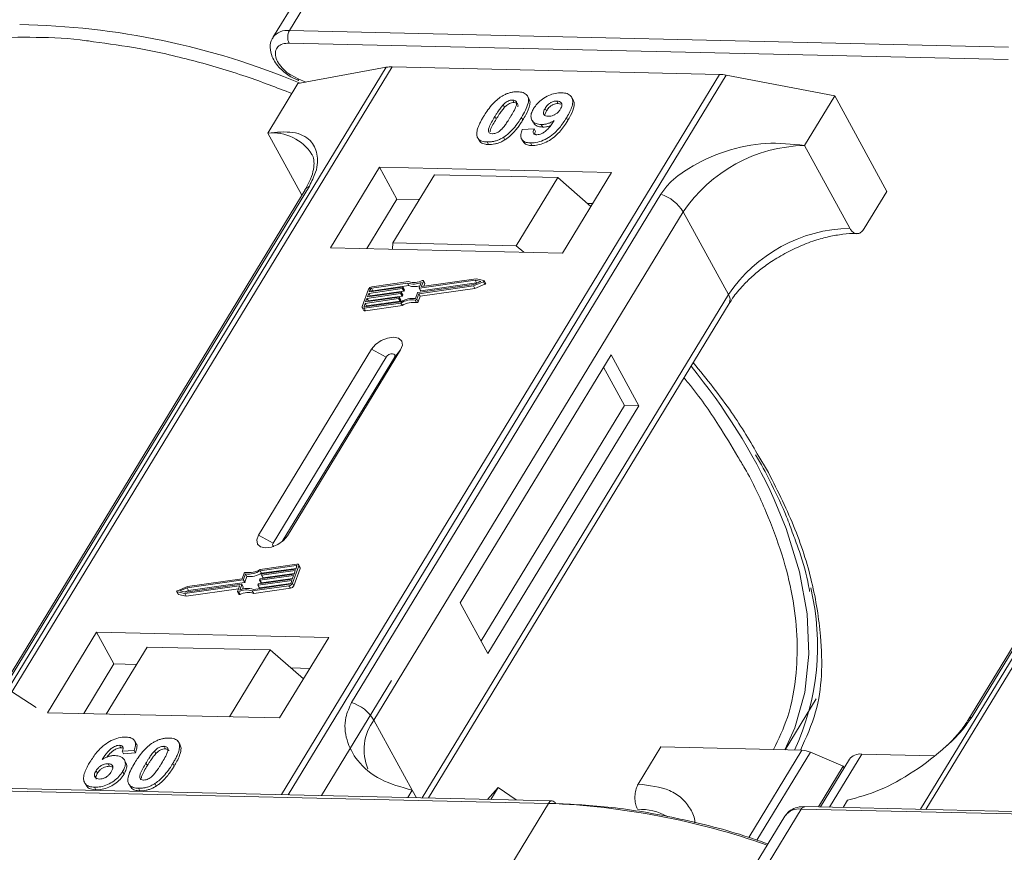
# Model space of a CAD drawing. Header units: millimetres. Extents: x -645 to 830, y -176 to 857.
# Tile 50 of 76: x 254 to 298, y 775 to 812. Entities that reach past the tile are written whole.
import ezdxf

# ---------------------------------------------------------------- set-up
doc = ezdxf.new("R2010")
doc.units = ezdxf.units.MM

msp = doc.modelspace()

# ---------------------------------------------------------------- linework, layer by layer
at = {"color": 7, "linetype": 'Continuous', "lineweight": 15}
for p, q in [((266.355, 811.146), (268.035, 813.908)), ((267.303, 813.597), (265.622, 810.835)), ((298.401, 810.411), (266.355, 811.146)), ((266.342, 810.586), (298.389, 809.851)), ((270.674, 809.51), (251.162, 777.443)), ((251.404, 777.437), (270.931, 809.529)), ((266.735, 808.785), (270.674, 809.51)), ((270.931, 809.529), (285.526, 809.194)), ((285.526, 809.194), (265.999, 777.103)), ((266.299, 777.096), (285.811, 809.162)), ((266.413, 809.087), (266.768, 808.928)), ((266.745, 809.002), (266.419, 809.17)), ((285.811, 809.162), (290.654, 808.236)), ((266.735, 808.785), (265.39, 806.575)), ((267.085, 808.849), (266.745, 809.002)), ((277.028, 808.116), (276.966, 808.229)), ((278.996, 808.057), (278.934, 808.171)), ((289.31, 806.026), (290.654, 808.236)), ((290.654, 808.236), (292.982, 803.981)), ((313.988, 808.516), (294.476, 776.449)), ((294.718, 776.444), (314.245, 808.535)), ((275.885, 807.842), (275.947, 807.729)), ((276.31, 808.052), (276.372, 807.939)), ((278.339, 807.894), (278.277, 808.007)), ((278.339, 807.894), (278.453, 807.871)), ((275.505, 807.311), (275.567, 807.197)), ((276.758, 807.165), (276.696, 807.279)), ((277.75, 807.684), (277.812, 807.571)), ((277.161, 807.162), (277.223, 807.049)), ((277.58, 806.96), (277.642, 806.847)), ((278.759, 807.139), (278.697, 807.252)), ((265.39, 806.575), (266.904, 803.808)), ((275.898, 806.394), (275.96, 806.28)), ((276.733, 806.732), (277.259, 806.767)), ((277.259, 806.767), (277.321, 806.653)), ((274.789, 806.306), (274.852, 806.193)), ((275.172, 806.183), (275.234, 806.069)), ((276.701, 806.313), (276.763, 806.199)), ((277.092, 806.139), (277.154, 806.025)), ((291.327, 802.338), (289.31, 806.026)), ((270.368, 805.061), (268.183, 801.47)), ((280.712, 804.823), (270.368, 805.061)), ((270.368, 805.061), (271.144, 803.642)), ((272.818, 804.724), (270.969, 801.686)), ((278.313, 804.598), (272.818, 804.724)), ((278.527, 801.233), (280.712, 804.823)), ((253.463, 781.569), (267.245, 804.218)), ((276.465, 801.56), (278.313, 804.598)), ((278.313, 804.598), (279.793, 803.314)), ((267.052, 804.05), (253.27, 781.401)), ((282.908, 803.859), (269.127, 781.21)), ((291.974, 802.324), (292.982, 803.981)), ((271.144, 803.642), (269.8, 801.433)), ((272.146, 803.619), (271.144, 803.642)), ((279.871, 803.442), (279.639, 803.447)), ((270.124, 780.42), (283.905, 803.07)), ((285.923, 799.382), (283.905, 803.07)), ((310.366, 803.057), (296.584, 780.407)), ((296.777, 780.575), (310.559, 803.224)), ((270.969, 801.686), (270.948, 801.406)), ((276.465, 801.56), (270.969, 801.686)), ((268.183, 801.47), (278.527, 801.233)), ((276.796, 801.272), (276.465, 801.56)), ((271.621, 799.896), (270.012, 799.667)), ((271.67, 799.963), (270.035, 799.731)), ((271.683, 799.782), (271.621, 799.896)), ((272.083, 799.477), (274.567, 799.829)), ((272.137, 799.681), (272.226, 799.928)), ((274.635, 800.021), (272.152, 799.668)), ((272.214, 799.555), (274.698, 799.907)), ((272.242, 799.757), (272.325, 799.988)), ((274.675, 800.087), (272.257, 799.744)), ((272.387, 799.891), (272.325, 800.004)), ((272.325, 799.988), (272.388, 799.874)), ((272.345, 799.756), (272.388, 799.874)), ((274.561, 799.768), (275.003, 799.954)), ((274.567, 799.829), (274.892, 799.966)), ((274.623, 799.654), (275.065, 799.841)), ((274.892, 799.966), (274.635, 800.021)), ((274.698, 799.907), (274.635, 800.021)), ((275.024, 800.013), (274.675, 800.087)), ((274.698, 799.907), (274.734, 799.9)), ((275.003, 799.954), (275.065, 799.841)), ((275.1, 799.89), (275.038, 800.004)), ((269.877, 799.618), (269.602, 798.852)), ((271.305, 799.427), (269.81, 799.215)), ((269.833, 799.278), (271.328, 799.491)), ((269.891, 799.438), (269.833, 799.278)), ((271.385, 799.65), (269.891, 799.438)), ((269.953, 799.325), (269.891, 799.438)), ((269.914, 799.502), (271.408, 799.714)), ((269.96, 799.63), (269.914, 799.502)), ((269.953, 799.325), (271.447, 799.537)), ((270.021, 799.517), (269.96, 799.63)), ((270.012, 799.667), (270.074, 799.554)), ((270.074, 799.554), (271.683, 799.782)), ((271.367, 799.313), (271.305, 799.427)), ((271.343, 799.478), (271.331, 799.446)), ((271.393, 799.332), (271.331, 799.446)), ((271.404, 799.372), (271.342, 799.486)), ((271.405, 799.364), (271.343, 799.478)), ((271.447, 799.537), (271.385, 799.65)), ((271.423, 799.701), (271.411, 799.669)), ((271.473, 799.556), (271.411, 799.669)), ((271.485, 799.596), (271.423, 799.709)), ((271.485, 799.588), (271.423, 799.701)), ((271.473, 799.556), (271.485, 799.588)), ((271.968, 799.211), (272.057, 799.458)), ((272.033, 799.175), (272.122, 799.422)), ((272.122, 799.422), (274.561, 799.768)), ((272.184, 799.308), (272.122, 799.422)), ((272.137, 799.673), (272.199, 799.56)), ((272.214, 799.555), (272.152, 799.668)), ((272.184, 799.308), (274.623, 799.654)), ((272.25, 799.744), (272.242, 799.757)), ((285.923, 799.382), (272.279, 776.958)), ((274.623, 799.654), (274.561, 799.768)), ((269.73, 798.991), (269.684, 798.863)), ((269.691, 798.774), (271.326, 799.006)), ((269.714, 798.837), (271.323, 799.066)), ((271.224, 799.203), (269.73, 798.991)), ((269.792, 798.878), (269.73, 798.991)), ((269.753, 799.055), (271.247, 799.267)), ((269.81, 799.215), (269.753, 799.055)), ((269.792, 798.878), (271.287, 799.09)), ((269.873, 799.101), (269.81, 799.215)), ((269.862, 799.07), (269.873, 799.101)), ((269.873, 799.101), (271.367, 799.313)), ((269.942, 799.294), (269.953, 799.325)), ((271.287, 799.09), (271.224, 799.203)), ((271.262, 799.254), (271.251, 799.222)), ((271.313, 799.109), (271.251, 799.222)), ((271.324, 799.149), (271.262, 799.262)), ((271.262, 799.254), (271.324, 799.141)), ((271.313, 799.109), (271.324, 799.141)), ((271.388, 798.892), (271.326, 799.006)), ((271.393, 799.332), (271.405, 799.364)), ((271.964, 799.138), (272.026, 799.024)), ((272.095, 799.061), (272.033, 799.175)), ((272.095, 799.061), (272.184, 799.308)), ((272.547, 776.952), (285.953, 798.985)), ((269.603, 798.802), (269.665, 798.689)), ((269.684, 798.863), (269.698, 798.838)), ((269.753, 798.66), (269.691, 798.774)), ((269.753, 798.66), (271.388, 798.892)), ((269.781, 798.847), (269.792, 798.878)), ((270.019, 796.947), (264.977, 788.661)), ((266.27, 788.631), (271.312, 796.917)), ((270.019, 796.947), (270.668, 796.596)), ((271.312, 796.917), (271.036, 796.587)), ((270.668, 796.596), (265.626, 788.309)), ((266.039, 788.375), (271.036, 796.587)), ((280.686, 796.702), (273.964, 785.653)), ((281.928, 794.432), (280.686, 796.702)), ((281.281, 794.447), (280.35, 796.149)), ((274.895, 783.951), (281.281, 794.447)), ((275.205, 783.384), (281.928, 794.432)), ((281.928, 794.432), (281.281, 794.447)), ((287.621, 791.611), (287.275, 792.17)), ((265.626, 788.309), (264.977, 788.661)), ((266.27, 788.631), (266.1, 788.428)), ((266.681, 787.37), (265.046, 787.138)), ((266.658, 787.307), (265.049, 787.078)), ((265.111, 786.965), (266.653, 787.184)), ((266.619, 787.089), (265.125, 786.877)), ((265.148, 786.941), (266.642, 787.153)), ((266.495, 786.526), (266.77, 787.292)), ((266.557, 786.413), (266.832, 787.179)), ((266.562, 786.929), (266.619, 787.089)), ((266.642, 787.153), (266.688, 787.281)), ((266.682, 787.263), (266.658, 787.307)), ((266.831, 787.228), (266.769, 787.342)), ((266.77, 787.292), (266.832, 787.179)), ((264.289, 786.667), (261.805, 786.315)), ((264.25, 786.722), (261.812, 786.376)), ((264.339, 786.969), (264.25, 786.722)), ((264.351, 786.554), (264.289, 786.667)), ((264.404, 786.933), (264.315, 786.686)), ((264.377, 786.573), (264.315, 786.686)), ((264.377, 786.573), (264.466, 786.819)), ((264.466, 786.819), (264.404, 786.933)), ((264.987, 786.494), (266.481, 786.706)), ((265.03, 786.666), (265.041, 786.698)), ((265.03, 786.658), (265.092, 786.545)), ((266.539, 786.866), (265.044, 786.653)), ((265.107, 786.54), (265.044, 786.653)), ((265.111, 786.965), (265.049, 787.078)), ((265.067, 786.717), (266.562, 786.929)), ((265.107, 786.54), (266.492, 786.737)), ((265.11, 786.89), (265.121, 786.922)), ((265.11, 786.882), (265.172, 786.768)), ((265.187, 786.763), (265.125, 786.877)), ((265.187, 786.763), (266.573, 786.96)), ((266.481, 786.706), (266.539, 786.866)), ((261.812, 786.376), (261.369, 786.19)), ((261.805, 786.315), (261.48, 786.178)), ((261.697, 786.057), (264.115, 786.4)), ((261.737, 786.123), (264.22, 786.476)), ((261.759, 785.944), (264.089, 786.274)), ((261.867, 786.201), (261.805, 786.315)), ((261.867, 786.201), (264.351, 786.554)), ((264.13, 786.387), (264.047, 786.156)), ((264.127, 786.379), (264.115, 786.4)), ((264.235, 786.463), (264.146, 786.216)), ((264.297, 786.358), (264.235, 786.471)), ((264.297, 786.349), (264.235, 786.463)), ((264.263, 786.255), (264.297, 786.349)), ((264.702, 786.181), (266.337, 786.413)), ((264.751, 786.248), (266.36, 786.477)), ((264.764, 786.067), (266.399, 786.299)), ((264.949, 786.443), (264.961, 786.475)), ((264.95, 786.435), (265.012, 786.321)), ((266.458, 786.642), (264.964, 786.43)), ((265.026, 786.317), (264.964, 786.43)), ((265.026, 786.317), (266.412, 786.513)), ((266.337, 786.413), (266.399, 786.299)), ((266.413, 786.515), (266.458, 786.642)), ((266.557, 786.413), (266.495, 786.526)), ((261.334, 786.14), (261.396, 786.027)), ((261.348, 786.131), (261.697, 786.057)), ((261.41, 786.018), (261.348, 786.131)), ((261.41, 786.018), (261.759, 785.944)), ((261.48, 786.178), (261.737, 786.123)), ((261.759, 785.944), (261.697, 786.057)), ((261.7, 786.131), (261.867, 786.201)), ((264.047, 786.14), (264.109, 786.026)), ((264.157, 786.022), (264.095, 786.136)), ((264.764, 786.067), (264.702, 786.181)), ((273.964, 785.653), (275.205, 783.384)), ((257.763, 784.345), (255.578, 780.754)), ((268.107, 784.108), (257.763, 784.345)), ((257.763, 784.345), (258.539, 782.927)), ((265.922, 780.517), (268.107, 784.108)), ((260.011, 783.677), (258.196, 780.694)), ((260.011, 783.677), (265.506, 783.551)), ((263.691, 780.568), (265.506, 783.551)), ((265.506, 783.551), (266.986, 782.267)), ((258.539, 782.927), (257.194, 780.717)), ((259.541, 782.904), (258.539, 782.927)), ((267.266, 782.726), (266.435, 782.745)), ((252.982, 782.336), (255.072, 780.981)), ((270.909, 782.194), (267.786, 777.062)), ((288.45, 779.099), (289.832, 781.369)), ((255.578, 780.754), (265.922, 780.517)), ((270.124, 780.42), (271.831, 777.301)), ((258.786, 779.299), (258.848, 779.186)), ((259.526, 779.378), (259.464, 779.492)), ((260.769, 779.254), (260.831, 779.14)), ((261.381, 779.488), (261.376, 779.498)), ((261.447, 779.381), (261.509, 779.268)), ((281.898, 777.569), (282.906, 779.226)), ((282.906, 779.226), (289.192, 779.082)), ((259.432, 779.073), (258.907, 779.038)), ((258.907, 779.038), (258.969, 778.924)), ((258.969, 778.924), (259.495, 778.959)), ((259.432, 779.073), (259.495, 778.959)), ((260.407, 778.93), (260.345, 779.043)), ((289.192, 779.082), (286.829, 775.199)), ((289.569, 778.993), (287.185, 775.075)), ((289.569, 778.993), (291.036, 778.367)), ((290.417, 776.542), (291.857, 778.909)), ((295.076, 778.835), (291.857, 778.909)), ((258.278, 778.478), (258.34, 778.364)), ((259.067, 778.526), (259.005, 778.64)), ((259.964, 778.51), (260.026, 778.396)), ((261.157, 778.483), (261.219, 778.369)), ((289.932, 776.553), (291.036, 778.367)), ((291.308, 778.675), (290.016, 776.551)), ((291.076, 778.294), (291.036, 778.367)), ((257.739, 778.168), (257.801, 778.054)), ((258.926, 778.131), (258.988, 778.017)), ((245.85, 777.449), (277.897, 776.714)), ((278.061, 776.826), (246.014, 777.561)), ((257.23, 777.636), (257.292, 777.522)), ((259.199, 777.576), (259.261, 777.463)), ((260.358, 777.595), (260.42, 777.481)), ((257.675, 777.429), (257.737, 777.315)), ((259.632, 777.384), (259.694, 777.27)), ((271.831, 777.301), (271.632, 776.973)), ((271.831, 777.301), (272.014, 776.965)), ((275.184, 776.892), (275.651, 777.421)), ((275.327, 776.888), (275.651, 777.421)), ((275.651, 777.421), (276.456, 776.863)), ((277.897, 776.714), (276.216, 773.951)), ((321.375, 775.832), (289.328, 776.567)), ((291.026, 776.528), (291.225, 776.855)), ((288.432, 776.144), (286.948, 773.705)), ((287.483, 773.693), (289.164, 776.455)), ((289.164, 776.455), (321.211, 775.72))]:
    msp.add_line(p, q, dxfattribs=at)
at = {"color": 7, "linetype": 'Continuous', "lineweight": 15, "flags": 128}
for points in [[(272.277, 800.008), (272.288, 800.012), (272.298, 800.014), (272.308, 800.014), (272.316, 800.012), (272.322, 800.008), (272.326, 800.002), (272.327, 799.996), (272.325, 799.988)], [(275.024, 800.013), (275.033, 800.01), (275.038, 800.004), (275.04, 799.996), (275.039, 799.987), (275.034, 799.978), (275.026, 799.969), (275.015, 799.961), (275.003, 799.954)], [(275.065, 799.841), (275.077, 799.847), (275.088, 799.855), (275.096, 799.864), (275.101, 799.874), (275.102, 799.883), (275.1, 799.89)], [(271.328, 799.491), (271.332, 799.491), (271.335, 799.491), (271.338, 799.49), (271.341, 799.488), (271.342, 799.486), (271.343, 799.483), (271.343, 799.481), (271.343, 799.478)], [(271.408, 799.714), (271.412, 799.714), (271.415, 799.714), (271.418, 799.713), (271.421, 799.711), (271.422, 799.709), (271.423, 799.707), (271.423, 799.704), (271.423, 799.701)], [(272.152, 799.668), (272.148, 799.668), (272.145, 799.668), (272.141, 799.669), (272.139, 799.671), (272.137, 799.673), (272.136, 799.675), (272.136, 799.678), (272.137, 799.681)], [(272.257, 799.744), (272.253, 799.744), (272.25, 799.744), (272.247, 799.745), (272.244, 799.746), (272.243, 799.748), (272.242, 799.751), (272.242, 799.754), (272.242, 799.757)], [(271.247, 799.267), (271.251, 799.267), (271.255, 799.267), (271.258, 799.266), (271.26, 799.265), (271.262, 799.263), (271.263, 799.26), (271.263, 799.257), (271.262, 799.254)], [(269.691, 798.774), (269.668, 798.772), (269.646, 798.774), (269.628, 798.78), (269.614, 798.789), (269.604, 798.802), (269.598, 798.816), (269.598, 798.833), (269.602, 798.852)], [(269.684, 798.863), (269.683, 798.857), (269.683, 798.852), (269.685, 798.847), (269.688, 798.843), (269.693, 798.84), (269.699, 798.838), (269.706, 798.837), (269.714, 798.837)], [(271.312, 796.917), (271.392, 797.13), (271.361, 797.312), (271.224, 797.437), (271.002, 797.484), (270.729, 797.448), (270.446, 797.333), (270.197, 797.157), (270.019, 796.947)], [(271.036, 796.587), (271.059, 796.648), (271.05, 796.7), (271.011, 796.735), (270.948, 796.749), (270.87, 796.739), (270.79, 796.706), (270.719, 796.656), (270.668, 796.596)], [(288.43, 779.099), (288.87, 780.077), (289.317, 781.658), (289.504, 783.357), (289.427, 785.154), (289.088, 787.032), (288.49, 788.967), (287.963, 790.256)], [(264.977, 788.661), (264.898, 788.448), (264.929, 788.266), (265.066, 788.141), (265.288, 788.093), (265.561, 788.13), (265.843, 788.245), (266.092, 788.421), (266.27, 788.631)], [(265.626, 788.309), (265.603, 788.249), (265.612, 788.197), (265.651, 788.161), (265.655, 788.16)], [(266.688, 787.281), (266.689, 787.287), (266.689, 787.292), (266.687, 787.297), (266.684, 787.301), (266.679, 787.305), (266.673, 787.306), (266.666, 787.307), (266.658, 787.307)], [(266.681, 787.37), (266.704, 787.372), (266.726, 787.37), (266.744, 787.364), (266.758, 787.355), (266.768, 787.343), (266.774, 787.328), (266.775, 787.311), (266.77, 787.292)], [(265.044, 786.653), (265.041, 786.653), (265.037, 786.654), (265.034, 786.655), (265.032, 786.656), (265.03, 786.658), (265.029, 786.661), (265.029, 786.663), (265.03, 786.666)], [(265.125, 786.877), (265.121, 786.877), (265.117, 786.877), (265.114, 786.878), (265.112, 786.879), (265.11, 786.882), (265.109, 786.884), (265.109, 786.887), (265.11, 786.89)], [(264.115, 786.4), (264.119, 786.401), (264.122, 786.4), (264.125, 786.399), (264.128, 786.398), (264.129, 786.396), (264.13, 786.393), (264.13, 786.39), (264.13, 786.387)], [(264.22, 786.476), (264.224, 786.476), (264.228, 786.476), (264.231, 786.475), (264.233, 786.473), (264.235, 786.471), (264.236, 786.469), (264.236, 786.466), (264.235, 786.463)], [(264.964, 786.43), (264.96, 786.43), (264.957, 786.43), (264.954, 786.431), (264.951, 786.433), (264.95, 786.435), (264.949, 786.437), (264.949, 786.44), (264.949, 786.443)], [(261.348, 786.131), (261.339, 786.134), (261.334, 786.14), (261.332, 786.148), (261.333, 786.157), (261.338, 786.166), (261.346, 786.175), (261.357, 786.183), (261.369, 786.19)], [(264.095, 786.136), (264.085, 786.132), (264.074, 786.13), (264.064, 786.13), (264.056, 786.132), (264.05, 786.136), (264.046, 786.142), (264.045, 786.149), (264.047, 786.156)], [(264.109, 786.026), (264.112, 786.023), (264.118, 786.019), (264.126, 786.016), (264.136, 786.016), (264.147, 786.018), (264.157, 786.022)]]:
    msp.add_lwpolyline(points, dxfattribs=at)
at = {"color": 7, "linetype": 'Continuous', "lineweight": 15}
for centre, radius, start, end in [((253.812, 777.635), 33.78, 67.3225, 89.1074), ((266.243, 810.391), 0.764, 81.6058, 144.0845), ((266.888, 810.854), 0.609, 151.2883, 206.0774), ((270.895, 808.266), 1.264, 88.3644, 100.0749), ((285.48, 807.464), 1.731, 78.9596, 88.4511), ((266.847, 808.974), 0.106, 165.0867, 215.6979), ((265.606, 804.498), 2.088, 32.7281, 95.9449), ((289.461, 799.333), 6.695, 91.2925, 146.0732), ((267.423, 803.819), 0.437, 114.0472, 148.0355), ((282.33, 802.104), 1.847, 31.4947, 71.765), ((291.478, 795.645), 6.695, 91.2925, 146.0732), ((271.883, 800.669), 0.816, 251.2927, 294.8085), ((271.924, 800.655), 0.737, 249.8549, 298.6145), ((272.37, 799.882), 0.0192, 336.1246, 26.8104), ((270.062, 799.527), 0.206, 97.4207, 153.8527), ((270.021, 799.599), 0.0686, 97.4207, 153.8527), ((270.083, 799.485), 0.0692, 97.5763, 152.4403), ((271.3, 799.461), 0.0343, 277.4207, 333.8527), ((271.381, 799.684), 0.0343, 277.4207, 333.8527), ((271.395, 799.368), 0.00992, 336.9348, 26.0002), ((271.443, 799.571), 0.0343, 277.4207, 333.8527), ((271.476, 799.591), 0.00992, 336.9348, 26.0002), ((271.937, 800.504), 0.765, 250.6487, 287.8017), ((272.088, 799.443), 0.0343, 97.4207, 153.8527), ((272.21, 799.568), 0.0134, 216.6597, 287.1115), ((285.615, 799.159), 0.38, 332.7392, 35.9387), ((271.22, 799.237), 0.0343, 277.4207, 333.8527), ((271.282, 799.124), 0.0343, 277.4207, 333.8527), ((271.866, 798.16), 1.056, 84.4424, 120.9301), ((271.315, 799.145), 0.00992, 336.9348, 26.0002), ((271.814, 798.252), 0.898, 80.3986, 122.9491), ((271.362, 799.347), 0.0343, 277.4207, 333.8527), ((271.876, 798.139), 0.898, 80.3986, 122.9491), ((271.974, 799.203), 0.0662, 261.7629, 334.647), ((272.036, 799.09), 0.0662, 261.7629, 334.647), ((269.73, 798.737), 0.0803, 216.6597, 287.1115), ((263.09, 778.818), 27.377, 24.6956, 39.3803), ((264.558, 787.892), 0.898, 260.3986, 302.9491), ((266.777, 787.202), 0.0595, 336.9348, 26.0002), ((264.284, 786.701), 0.0343, 277.4207, 333.8527), ((264.399, 786.941), 0.0662, 81.7629, 154.647), ((264.506, 787.984), 1.056, 264.4424, 300.9301), ((264.568, 787.87), 1.056, 264.4424, 300.9301), ((265.072, 786.683), 0.0343, 97.4207, 153.8527), ((265.152, 786.907), 0.0343, 97.4207, 153.8527), ((265.183, 786.776), 0.0134, 216.6597, 287.1115), ((264.448, 785.489), 0.737, 69.8549, 118.6145), ((264.489, 785.475), 0.816, 71.2927, 114.8085), ((264.288, 786.353), 0.00992, 336.9348, 26.0002), ((264.347, 786.588), 0.0343, 277.4207, 333.8527), ((264.992, 786.46), 0.0343, 97.4207, 153.8527), ((265.022, 786.329), 0.0134, 216.6597, 287.1115), ((265.103, 786.553), 0.0134, 216.6597, 287.1115), ((266.31, 786.617), 0.206, 277.4207, 333.8527), ((266.351, 786.545), 0.0686, 277.4207, 333.8527), ((266.372, 786.503), 0.206, 277.4207, 333.8527), ((278.85, 783.729), 11.04, 335.1495, 13.5408), ((261.412, 786.036), 0.0191, 210.2186, 262.8226), ((264.51, 785.375), 0.737, 69.8549, 118.6145), ((268.549, 779.455), 1.847, 31.4947, 71.765), ((296.955, 780.176), 0.437, 114.0436, 148.1804), ((271.875, 779.104), 2.191, 143.0587, 202.974), ((289.147, 778.044), 1.039, 66.0507, 87.522), ((291.785, 778.316), 0.598, 83.0653, 142.99), ((278.077, 776.627), 0.199, 94.3757, 154.3004), ((276.544, 743.131), 33.61, 70.7099, 87.6924), ((278.04, 776.632), 0.195, 22.384, 83.6695), ((289.344, 776.369), 0.199, 94.3757, 154.3004), ((281.913, 773.691), 2.758, 62.2208, 90.8537), ((289.052, 775.701), 0.762, 81.5639, 144.4913)]:
    msp.add_arc(centre, radius, start, end, dxfattribs=at)
for points, knots in [([(243.914, 806.961), (244.355, 807.404), (245.251, 808.304), (247.014, 809.362), (248.935, 810.117), (250.933, 810.585), (252.919, 810.832), (255.056, 810.867), (256.645, 810.8), (257.529, 810.665), (257.633, 810.649)], [0, 0, 0, 0, 0.152586, 0.309904, 0.471653, 0.598087, 0.724541, 0.853665, 0.98281, 1, 1, 1, 1]), ([(265.635, 810.832), (265.619, 810.814), (265.517, 810.695), (265.482, 810.381), (265.557, 810.021), (265.731, 809.708), (265.987, 809.389), (266.249, 809.203), (266.413, 809.087)], [0, 0, 0, 0, 0.037615, 0.241517, 0.451999, 0.598171, 0.747954, 1, 1, 1, 1]), ([(257.633, 810.649), (258.304, 810.56), (259.75, 810.369), (262.034, 809.836), (264.315, 809.171), (265.789, 808.604), (266.466, 808.343)], [0, 0, 0, 0, 0.23569, 0.507619, 0.77384, 1, 1, 1, 1]), ([(266.419, 809.17), (266.416, 809.172), (266.295, 809.234), (266.089, 809.418), (265.857, 809.693), (265.734, 809.974), (265.721, 810.229), (265.827, 810.434), (266.039, 810.568), (266.243, 810.58), (266.342, 810.586)], [0, 0, 0, 0, 0.003628, 0.149327, 0.295025, 0.432885, 0.570744, 0.716442, 0.862141, 1, 1, 1, 1]), ([(275.008, 807.322), (275.054, 807.396), (275.16, 807.563), (275.384, 807.854), (275.617, 808.086), (275.789, 808.198), (275.808, 808.21)], [0, 0, 0, 0, 0.2367308, 0.5375555, 0.9496679, 1, 1, 1, 1]), ([(275.808, 808.21), (275.853, 808.237), (275.946, 808.292), (276.094, 808.353), (276.244, 808.396), (276.366, 808.415), (276.462, 808.421), (276.51, 808.421), (276.534, 808.421)], [0, 0, 0, 0, 0.193776, 0.3936, 0.587864, 0.788908, 0.894169, 1, 1, 1, 1]), ([(276.534, 808.421), (276.618, 808.413), (276.787, 808.398), (276.948, 808.283), (277.025, 808.117), (276.986, 807.781), (276.819, 807.492), (276.696, 807.279)], [0, 0, 0, 0, 0.147566, 0.296688, 0.431278, 0.580404, 1, 1, 1, 1]), ([(277.239, 807.674), (277.289, 807.748), (277.39, 807.897), (277.626, 808.104), (277.906, 808.264), (278.211, 808.365), (278.395, 808.372), (278.491, 808.376)], [0, 0, 0, 0, 0.197927, 0.397728, 0.597413, 0.790584, 1, 1, 1, 1]), ([(278.491, 808.376), (278.575, 808.368), (278.743, 808.352), (278.908, 808.235), (278.994, 808.062), (278.969, 807.763), (278.833, 807.481), (278.716, 807.285), (278.697, 807.252)], [0, 0, 0, 0, 0.148288, 0.297745, 0.443713, 0.607791, 0.934708, 1, 1, 1, 1]), ([(275.505, 807.311), (275.528, 807.347), (275.574, 807.421), (275.638, 807.521), (275.699, 807.61), (275.755, 807.688), (275.815, 807.766), (275.862, 807.817), (275.885, 807.842)], [0, 0, 0, 0, 0.205942, 0.411959, 0.558149, 0.704502, 0.851801, 1, 1, 1, 1]), ([(275.567, 807.197), (275.59, 807.234), (275.636, 807.308), (275.7, 807.407), (275.761, 807.496), (275.817, 807.574), (275.877, 807.652), (275.924, 807.703), (275.947, 807.729)], [0, 0, 0, 0, 0.205942, 0.411959, 0.558149, 0.704502, 0.851801, 1, 1, 1, 1]), ([(275.885, 807.842), (275.924, 807.88), (275.986, 807.942), (276.098, 808.009), (276.2, 808.044), (276.27, 808.052), (276.306, 808.052), (276.31, 808.052)], [0, 0, 0, 0, 0.334804, 0.542561, 0.750382, 0.970721, 1, 1, 1, 1]), ([(275.947, 807.729), (275.986, 807.767), (276.048, 807.828), (276.16, 807.896), (276.262, 807.931), (276.332, 807.938), (276.368, 807.939), (276.372, 807.939)], [0, 0, 0, 0, 0.334804, 0.542561, 0.750382, 0.970721, 1, 1, 1, 1]), ([(276.31, 808.052), (276.345, 808.049), (276.407, 808.042), (276.467, 807.997), (276.49, 807.914), (276.46, 807.761), (276.35, 807.544), (276.251, 807.378), (276.202, 807.295)], [0, 0, 0, 0, 0.1046136, 0.1888141, 0.2735119, 0.444127, 0.7194809, 1, 1, 1, 1]), ([(276.372, 807.939), (276.407, 807.935), (276.47, 807.928), (276.528, 807.884), (276.549, 807.823), (276.538, 807.775), (276.533, 807.751)], [0, 0, 0, 0, 0.293658, 0.530016, 0.767769, 1, 1, 1, 1]), ([(276.758, 807.165), (276.802, 807.239), (276.937, 807.469), (277.067, 807.773), (277.088, 808.023), (277.032, 808.091), (277.017, 808.109)], [0, 0, 0, 0, 0.220552, 0.687786, 0.91457, 1, 1, 1, 1]), ([(277.75, 807.684), (277.781, 807.732), (277.832, 807.808), (277.94, 807.906), (278.047, 807.964), (278.164, 808.002), (278.236, 808.006), (278.277, 808.007)], [0, 0, 0, 0, 0.29132, 0.465539, 0.641632, 0.798664, 1, 1, 1, 1]), ([(277.812, 807.571), (277.843, 807.618), (277.894, 807.695), (278.002, 807.793), (278.109, 807.85), (278.226, 807.889), (278.298, 807.892), (278.339, 807.894)], [0, 0, 0, 0, 0.29132, 0.465539, 0.641632, 0.798664, 1, 1, 1, 1]), ([(278.277, 808.007), (278.318, 808.002), (278.402, 807.992), (278.475, 807.925), (278.505, 807.836), (278.481, 807.734), (278.444, 807.668), (278.427, 807.637)], [0, 0, 0, 0, 0.207955, 0.420406, 0.62732, 0.827707, 1, 1, 1, 1]), ([(278.759, 807.139), (278.802, 807.213), (278.933, 807.435), (279.048, 807.735), (279.055, 807.973), (278.998, 808.038), (278.987, 808.051)], [0, 0, 0, 0, 0.227122, 0.68486, 0.934898, 1, 1, 1, 1]), ([(274.719, 806.423), (274.711, 806.454), (274.697, 806.516), (274.707, 806.648), (274.752, 806.819), (274.833, 807.006), (274.921, 807.175), (274.979, 807.273), (275.008, 807.322)], [0, 0, 0, 0, 0.118441, 0.239346, 0.459593, 0.684925, 0.84224, 1, 1, 1, 1]), ([(275.396, 806.551), (275.355, 806.557), (275.288, 806.565), (275.235, 806.616), (275.218, 806.702), (275.251, 806.855), (275.363, 807.071), (275.458, 807.23), (275.505, 807.311)], [0, 0, 0, 0, 0.12537, 0.20229, 0.279179, 0.464758, 0.730582, 1, 1, 1, 1]), ([(276.202, 807.295), (276.179, 807.258), (276.133, 807.184), (276.069, 807.084), (276.008, 806.995), (275.951, 806.917), (275.891, 806.838), (275.844, 806.787), (275.821, 806.761)], [0, 0, 0, 0, 0.20527, 0.410616, 0.55715, 0.703844, 0.851471, 1, 1, 1, 1]), ([(276.696, 807.279), (276.65, 807.205), (276.545, 807.038), (276.325, 806.752), (276.094, 806.522), (275.923, 806.41), (275.898, 806.394)], [0, 0, 0, 0, 0.237281, 0.538591, 0.932677, 1, 1, 1, 1]), ([(277.58, 806.96), (277.496, 806.969), (277.329, 806.987), (277.174, 807.112), (277.104, 807.285), (277.134, 807.482), (277.207, 807.616), (277.239, 807.674)], [0, 0, 0, 0, 0.210189, 0.421773, 0.623603, 0.837034, 1, 1, 1, 1]), ([(277.888, 807.327), (277.846, 807.331), (277.768, 807.339), (277.694, 807.393), (277.666, 807.467), (277.685, 807.568), (277.726, 807.641), (277.75, 807.684)], [0, 0, 0, 0, 0.213937, 0.398075, 0.583091, 0.751666, 1, 1, 1, 1]), ([(277.738, 807.371), (277.74, 807.395), (277.746, 807.458), (277.786, 807.527), (277.812, 807.571)], [0, 0, 0, 0, 0.366323, 1, 1, 1, 1]), ([(278.427, 807.637), (278.397, 807.593), (278.347, 807.52), (278.235, 807.428), (278.12, 807.369), (277.999, 807.33), (277.925, 807.328), (277.888, 807.327)], [0, 0, 0, 0, 0.267394, 0.447214, 0.627122, 0.813065, 1, 1, 1, 1]), ([(275.3, 806.628), (275.303, 806.658), (275.317, 806.763), (275.428, 806.958), (275.521, 807.117), (275.567, 807.197)], [0, 0, 0, 0, 0.166989, 0.580698, 1, 1, 1, 1]), ([(275.96, 806.28), (276.004, 806.31), (276.092, 806.369), (276.238, 806.494), (276.394, 806.655), (276.538, 806.835), (276.659, 807.007), (276.725, 807.112), (276.758, 807.165)], [0, 0, 0, 0, 0.118595, 0.239509, 0.447458, 0.659935, 0.829685, 1, 1, 1, 1]), ([(278.697, 807.252), (278.65, 807.179), (278.51, 806.957), (278.264, 806.651), (277.913, 806.375), (277.588, 806.213), (277.302, 806.142), (277.148, 806.14), (277.092, 806.139)], [0, 0, 0, 0, 0.142337, 0.429127, 0.589943, 0.751205, 0.909895, 1, 1, 1, 1]), ([(277.154, 806.025), (277.244, 806.029), (277.426, 806.036), (277.728, 806.134), (278.025, 806.294), (278.364, 806.577), (278.592, 806.873), (278.725, 807.085), (278.759, 807.139)], [0, 0, 0, 0, 0.14324, 0.28761, 0.430449, 0.591135, 0.89544, 1, 1, 1, 1]), ([(277.234, 807.055), (277.245, 807.028), (277.283, 806.943), (277.428, 806.866), (277.579, 806.853), (277.642, 806.847)], [0, 0, 0, 0, 0.20752, 0.66568, 1, 1, 1, 1]), ([(277.38, 806.505), (277.416, 806.508), (277.49, 806.512), (277.621, 806.565), (277.77, 806.656), (277.962, 806.855), (278.079, 807.021), (278.16, 807.135)], [0, 0, 0, 0, 0.112015, 0.224355, 0.367768, 0.565827, 1, 1, 1, 1]), ([(278.16, 807.135), (278.113, 807.109), (278.019, 807.055), (277.895, 807.008), (277.795, 806.982), (277.722, 806.968), (277.65, 806.961), (277.603, 806.961), (277.58, 806.96)], [0, 0, 0, 0, 0.243491, 0.496266, 0.61821, 0.741704, 0.870158, 1, 1, 1, 1]), ([(277.642, 806.847), (277.686, 806.848), (277.777, 806.85), (277.896, 806.876), (277.966, 806.901), (277.986, 806.908)], [0, 0, 0, 0, 0.409454, 0.83528, 1, 1, 1, 1]), ([(267.245, 804.218), (267.351, 804.43), (267.622, 804.969), (267.633, 805.685), (267.314, 806.319), (266.58, 806.693), (265.785, 806.614), (265.39, 806.575)], [0, 0, 0, 0, 0.125713, 0.321276, 0.524466, 0.763484, 1, 1, 1, 1]), ([(275.172, 806.183), (275.13, 806.185), (275.044, 806.189), (274.931, 806.217), (274.834, 806.262), (274.773, 806.319), (274.737, 806.375), (274.725, 806.407), (274.719, 806.423)], [0, 0, 0, 0, 0.192635, 0.388697, 0.582015, 0.783044, 0.890959, 1, 1, 1, 1]), ([(275.898, 806.394), (275.853, 806.367), (275.76, 806.312), (275.612, 806.25), (275.462, 806.207), (275.34, 806.189), (275.243, 806.182), (275.196, 806.183), (275.172, 806.183)], [0, 0, 0, 0, 0.193769, 0.393564, 0.587886, 0.789131, 0.894283, 1, 1, 1, 1]), ([(275.821, 806.761), (275.782, 806.723), (275.72, 806.662), (275.609, 806.595), (275.508, 806.56), (275.438, 806.551), (275.402, 806.551), (275.396, 806.551)], [0, 0, 0, 0, 0.333678, 0.540413, 0.747264, 0.961209, 1, 1, 1, 1]), ([(277.092, 806.139), (277.008, 806.147), (276.856, 806.162), (276.714, 806.267), (276.651, 806.425), (276.677, 806.591), (276.721, 806.702), (276.733, 806.732)], [0, 0, 0, 0, 0.242788, 0.438865, 0.634801, 0.900936, 1, 1, 1, 1]), ([(277.259, 806.767), (277.24, 806.722), (277.212, 806.654), (277.222, 806.573), (277.264, 806.529), (277.322, 806.509), (277.364, 806.506), (277.38, 806.505)], [0, 0, 0, 0, 0.344714, 0.529059, 0.714209, 0.892196, 1, 1, 1, 1]), ([(277.285, 806.526), (277.288, 806.55), (277.291, 806.59), (277.312, 806.634), (277.321, 806.653)], [0, 0, 0, 0, 0.569737, 1, 1, 1, 1]), ([(274.855, 806.195), (274.866, 806.183), (274.898, 806.147), (274.98, 806.108), (275.075, 806.083), (275.163, 806.072), (275.21, 806.07), (275.234, 806.069)], [0, 0, 0, 0, 0.1439251, 0.4158521, 0.6974827, 0.848301, 1, 1, 1, 1]), ([(275.234, 806.069), (275.278, 806.07), (275.367, 806.07), (275.509, 806.091), (275.658, 806.131), (275.785, 806.183), (275.886, 806.235), (275.935, 806.265), (275.96, 806.28)], [0, 0, 0, 0, 0.193594, 0.390501, 0.584817, 0.78683, 0.892868, 1, 1, 1, 1]), ([(276.766, 806.201), (276.798, 806.158), (276.86, 806.075), (277.017, 806.033), (277.119, 806.027), (277.154, 806.025)], [0, 0, 0, 0, 0.4158523, 0.8021376, 1, 1, 1, 1]), ([(289.31, 806.026), (288.742, 806.088), (287.607, 806.211), (285.766, 805.829), (284.295, 805.154), (283.338, 804.447), (283.025, 804.018), (282.908, 803.859)], [0, 0, 0, 0, 0.249096, 0.498243, 0.745205, 0.90541, 1, 1, 1, 1]), ([(267.356, 805.625), (267.366, 805.611), (267.428, 805.528), (267.461, 805.344), (267.446, 804.98), (267.325, 804.547), (267.14, 804.212), (267.05, 804.05)], [0, 0, 0, 0, 0.054359, 0.333223, 0.559722, 0.78604, 1, 1, 1, 1]), ([(288.432, 801.213), (288.748, 801.371), (289.19, 801.593), (289.855, 801.826), (290.407, 801.979), (291.022, 802.077), (291.442, 802.114), (291.629, 802.098), (291.643, 802.097)], [0, 0, 0, 0, 0.288391, 0.40474, 0.594322, 0.785544, 0.984773, 1, 1, 1, 1]), ([(291.974, 802.324), (291.933, 802.268), (291.85, 802.156), (291.696, 802.088), (291.541, 802.107), (291.414, 802.201), (291.352, 802.299), (291.327, 802.338)], [0, 0, 0, 0, 0.2146939, 0.4293877, 0.6440816, 0.8587754, 1, 1, 1, 1]), ([(285.967, 798.987), (286.011, 799.064), (286.165, 799.333), (286.531, 799.764), (287.006, 800.226), (287.505, 800.63), (287.979, 800.955), (288.311, 801.144), (288.432, 801.213)], [0, 0, 0, 0, 0.097286, 0.340622, 0.525469, 0.686972, 0.885597, 1, 1, 1, 1]), ([(287.275, 792.17), (286.89, 792.826), (286.065, 794.236), (284.948, 795.616), (284.352, 796.353)], [0, 0, 0, 0, 0.466038, 1, 1, 1, 1]), ([(283.937, 795.672), (284.001, 795.596), (284.583, 794.907), (285.408, 793.727), (286.058, 792.626), (286.336, 792.155)], [0, 0, 0, 0, 0.06598, 0.600586, 1, 1, 1, 1]), ([(286.336, 792.155), (286.442, 791.983), (286.945, 791.166), (287.619, 789.707), (288.341, 787.803), (288.794, 785.959), (289.009, 784.19), (288.966, 782.364), (288.659, 780.632), (288.154, 779.577), (287.93, 779.111)], [0, 0, 0, 0, 0.035913, 0.169774, 0.303613, 0.437474, 0.568525, 0.699596, 0.867234, 1, 1, 1, 1]), ([(287.122, 792.241), (287.36, 791.843), (287.621, 791.405), (287.82, 790.971), (287.838, 790.931)], [0, 0, 0, 0, 0.909028, 1, 1, 1, 1]), ([(289.124, 779.083), (289.38, 779.639), (290.075, 781.145), (290.144, 783.741), (289.698, 786.56), (288.904, 789.068), (288.047, 790.766), (287.621, 791.611)], [0, 0, 0, 0, 0.16364, 0.444056, 0.631093, 0.816546, 1, 1, 1, 1]), ([(287.838, 790.931), (288.077, 790.448), (288.447, 789.696), (288.706, 788.961), (288.798, 788.699)], [0, 0, 0, 0, 0.643751, 1, 1, 1, 1]), ([(288.798, 788.699), (288.894, 788.444), (289.189, 787.67), (289.429, 786.817), (289.523, 786.238), (289.537, 786.151)], [0, 0, 0, 0, 0.293468, 0.894473, 1, 1, 1, 1]), ([(269.127, 781.21), (269.026, 780.988), (268.77, 780.421), (268.868, 779.506), (269.37, 778.538), (270.352, 777.711), (271.339, 777.437), (271.831, 777.301)], [0, 0, 0, 0, 0.125713, 0.321276, 0.524466, 0.763484, 1, 1, 1, 1]), ([(291.225, 776.855), (291.691, 776.979), (292.624, 777.225), (294.197, 778.099), (295.491, 779.097), (296.359, 779.965), (296.664, 780.41), (296.777, 780.575)], [0, 0, 0, 0, 0.249096, 0.498243, 0.745205, 0.90541, 1, 1, 1, 1]), ([(296.582, 780.407), (296.579, 780.401), (296.495, 780.236), (296.211, 779.874), (295.851, 779.461), (295.587, 779.231), (295.516, 779.17)], [0, 0, 0, 0, 0.014876, 0.423831, 0.846052, 1, 1, 1, 1]), ([(257.469, 778.552), (257.515, 778.626), (257.656, 778.848), (257.901, 779.153), (258.252, 779.43), (258.578, 779.592), (258.863, 779.663), (259.018, 779.665), (259.074, 779.666)], [0, 0, 0, 0, 0.142337, 0.429127, 0.589943, 0.751205, 0.909895, 1, 1, 1, 1]), ([(259.074, 779.666), (259.158, 779.658), (259.311, 779.644), (259.451, 779.537), (259.514, 779.381), (259.489, 779.215), (259.445, 779.105), (259.432, 779.073)], [0, 0, 0, 0, 0.242691, 0.439002, 0.635006, 0.895059, 1, 1, 1, 1]), ([(258.786, 779.299), (258.749, 779.297), (258.675, 779.292), (258.543, 779.239), (258.394, 779.146), (258.202, 778.948), (258.085, 778.783), (258.006, 778.67)], [0, 0, 0, 0, 0.112049, 0.22438, 0.370115, 0.570276, 1, 1, 1, 1]), ([(258.907, 779.038), (258.925, 779.081), (258.953, 779.148), (258.943, 779.23), (258.902, 779.276), (258.843, 779.295), (258.802, 779.298), (258.786, 779.299)], [0, 0, 0, 0, 0.33384, 0.524547, 0.716372, 0.891824, 1, 1, 1, 1]), ([(259.469, 778.526), (259.516, 778.599), (259.621, 778.767), (259.845, 779.057), (260.077, 779.287), (260.249, 779.399), (260.267, 779.411)], [0, 0, 0, 0, 0.237381, 0.538918, 0.949082, 1, 1, 1, 1]), ([(259.495, 778.959), (259.519, 779.031), (259.568, 779.176), (259.574, 779.326), (259.526, 779.374), (259.523, 779.376)], [0, 0, 0, 0, 0.481785, 0.969308, 1, 1, 1, 1]), ([(260.267, 779.411), (260.313, 779.438), (260.405, 779.493), (260.553, 779.554), (260.703, 779.597), (260.826, 779.616), (260.922, 779.622), (260.97, 779.622), (260.993, 779.622)], [0, 0, 0, 0, 0.193776, 0.3936, 0.587864, 0.788908, 0.894169, 1, 1, 1, 1]), ([(260.345, 779.043), (260.383, 779.081), (260.445, 779.143), (260.558, 779.21), (260.66, 779.245), (260.73, 779.253), (260.765, 779.253), (260.769, 779.254)], [0, 0, 0, 0, 0.334804, 0.542561, 0.750382, 0.970721, 1, 1, 1, 1]), ([(260.769, 779.254), (260.804, 779.249), (260.866, 779.242), (260.924, 779.199), (260.949, 779.12), (260.922, 778.969), (260.812, 778.749), (260.711, 778.58), (260.66, 778.494)], [0, 0, 0, 0, 0.105646, 0.186221, 0.267042, 0.431541, 0.712708, 1, 1, 1, 1]), ([(260.993, 779.622), (261.036, 779.62), (261.122, 779.615), (261.235, 779.588), (261.332, 779.542), (261.392, 779.485), (261.428, 779.43), (261.441, 779.397), (261.447, 779.381)], [0, 0, 0, 0, 0.192627, 0.388684, 0.582013, 0.783201, 0.891038, 1, 1, 1, 1]), ([(261.447, 779.381), (261.454, 779.351), (261.469, 779.289), (261.459, 779.159), (261.417, 778.995), (261.339, 778.811), (261.251, 778.64), (261.188, 778.535), (261.157, 778.483)], [0, 0, 0, 0, 0.118432, 0.239329, 0.449434, 0.664178, 0.83182, 1, 1, 1, 1]), ([(261.219, 778.369), (261.263, 778.443), (261.36, 778.607), (261.482, 778.879), (261.544, 779.114), (261.516, 779.236), (261.509, 779.268)], [0, 0, 0, 0, 0.236775, 0.527928, 0.878334, 1, 1, 1, 1]), ([(261.509, 779.268), (261.498, 779.297), (261.482, 779.34), (261.447, 779.372), (261.435, 779.383)], [0, 0, 0, 0, 0.667997, 1, 1, 1, 1]), ([(258.006, 778.67), (258.052, 778.696), (258.146, 778.749), (258.271, 778.797), (258.37, 778.822), (258.443, 778.836), (258.516, 778.844), (258.562, 778.844), (258.586, 778.844)], [0, 0, 0, 0, 0.243654, 0.49576, 0.617892, 0.741503, 0.870025, 1, 1, 1, 1]), ([(258.227, 778.776), (258.227, 778.776), (258.278, 778.845), (258.371, 778.953), (258.53, 779.085), (258.666, 779.154), (258.776, 779.184), (258.828, 779.185), (258.848, 779.186)], [0, 0, 0, 0, 0.000071, 0.368569, 0.571075, 0.774891, 0.911654, 1, 1, 1, 1]), ([(258.586, 778.844), (258.669, 778.835), (258.837, 778.817), (258.99, 778.693), (259.06, 778.523), (259.033, 778.326), (258.959, 778.191), (258.926, 778.131)], [0, 0, 0, 0, 0.210216, 0.421975, 0.620016, 0.831037, 1, 1, 1, 1]), ([(258.848, 779.186), (258.883, 779.184), (258.922, 779.183), (258.944, 779.166), (258.947, 779.164)], [0, 0, 0, 0, 0.900108, 1, 1, 1, 1]), ([(259.964, 778.51), (259.987, 778.547), (260.032, 778.62), (260.097, 778.72), (260.157, 778.809), (260.215, 778.888), (260.275, 778.967), (260.321, 779.018), (260.345, 779.043)], [0, 0, 0, 0, 0.20527, 0.410616, 0.557148, 0.703844, 0.851475, 1, 1, 1, 1]), ([(260.026, 778.396), (260.049, 778.433), (260.094, 778.507), (260.159, 778.607), (260.22, 778.696), (260.277, 778.774), (260.337, 778.853), (260.383, 778.904), (260.407, 778.93)], [0, 0, 0, 0, 0.20527, 0.410616, 0.557148, 0.703844, 0.851475, 1, 1, 1, 1]), ([(260.407, 778.93), (260.445, 778.968), (260.508, 779.029), (260.62, 779.097), (260.722, 779.132), (260.792, 779.14), (260.827, 779.14), (260.831, 779.14)], [0, 0, 0, 0, 0.334804, 0.542561, 0.750382, 0.970721, 1, 1, 1, 1]), ([(260.831, 779.14), (260.866, 779.136), (260.927, 779.128), (260.98, 779.094), (260.988, 779.065), (260.99, 779.056)], [0, 0, 0, 0, 0.470982, 0.830196, 1, 1, 1, 1]), ([(257.675, 777.429), (257.591, 777.437), (257.422, 777.452), (257.257, 777.569), (257.171, 777.742), (257.196, 778.041), (257.332, 778.324), (257.449, 778.52), (257.469, 778.552)], [0, 0, 0, 0, 0.148269, 0.297647, 0.442421, 0.607851, 0.935658, 1, 1, 1, 1]), ([(257.739, 778.168), (257.77, 778.213), (257.821, 778.288), (257.937, 778.381), (258.052, 778.439), (258.171, 778.475), (258.243, 778.477), (258.278, 778.478)], [0, 0, 0, 0, 0.276721, 0.45687, 0.637007, 0.824068, 1, 1, 1, 1]), ([(257.801, 778.054), (257.832, 778.1), (257.883, 778.175), (257.999, 778.267), (258.114, 778.325), (258.233, 778.361), (258.305, 778.363), (258.34, 778.364)], [0, 0, 0, 0, 0.276721, 0.45687, 0.637007, 0.824068, 1, 1, 1, 1]), ([(258.278, 778.478), (258.32, 778.474), (258.397, 778.466), (258.469, 778.412), (258.501, 778.335), (258.479, 778.233), (258.438, 778.159), (258.416, 778.12)], [0, 0, 0, 0, 0.213757, 0.394944, 0.576585, 0.777311, 1, 1, 1, 1]), ([(258.34, 778.364), (258.384, 778.362), (258.445, 778.358), (258.479, 778.329), (258.489, 778.321)], [0, 0, 0, 0, 0.715718, 1, 1, 1, 1]), ([(258.988, 778.017), (259.027, 778.091), (259.105, 778.24), (259.123, 778.419), (259.073, 778.496), (259.057, 778.521)], [0, 0, 0, 0, 0.401791, 0.807526, 1, 1, 1, 1]), ([(259.632, 777.384), (259.548, 777.391), (259.379, 777.407), (259.217, 777.521), (259.136, 777.699), (259.19, 778.04), (259.356, 778.328), (259.469, 778.526)], [0, 0, 0, 0, 0.147528, 0.296569, 0.43214, 0.608737, 1, 1, 1, 1]), ([(259.856, 777.752), (259.814, 777.758), (259.748, 777.766), (259.693, 777.816), (259.678, 777.901), (259.709, 778.052), (259.821, 778.268), (259.916, 778.429), (259.964, 778.51)], [0, 0, 0, 0, 0.125351, 0.202197, 0.279182, 0.459742, 0.727968, 1, 1, 1, 1]), ([(259.758, 777.828), (259.762, 777.856), (259.774, 777.96), (259.886, 778.155), (259.979, 778.316), (260.026, 778.396)], [0, 0, 0, 0, 0.159501, 0.57679, 1, 1, 1, 1]), ([(260.66, 778.494), (260.637, 778.457), (260.592, 778.383), (260.527, 778.284), (260.467, 778.195), (260.41, 778.117), (260.35, 778.039), (260.304, 777.988), (260.28, 777.962)], [0, 0, 0, 0, 0.205942, 0.411959, 0.558149, 0.704502, 0.851801, 1, 1, 1, 1]), ([(261.157, 778.483), (261.111, 778.409), (261.006, 778.241), (260.785, 777.955), (260.554, 777.724), (260.383, 777.611), (260.358, 777.595)], [0, 0, 0, 0, 0.236629, 0.537361, 0.932986, 1, 1, 1, 1]), ([(260.42, 777.481), (260.463, 777.511), (260.551, 777.57), (260.699, 777.696), (260.857, 777.86), (261.002, 778.043), (261.122, 778.213), (261.187, 778.317), (261.219, 778.369)], [0, 0, 0, 0, 0.11827, 0.2388803, 0.4507318, 0.6672091, 0.8333396, 1, 1, 1, 1]), ([(257.889, 777.797), (257.847, 777.802), (257.764, 777.812), (257.69, 777.879), (257.661, 777.968), (257.685, 778.07), (257.721, 778.136), (257.739, 778.168)], [0, 0, 0, 0, 0.207905, 0.419981, 0.630626, 0.821735, 1, 1, 1, 1]), ([(258.926, 778.131), (258.876, 778.057), (258.775, 777.908), (258.54, 777.699), (258.255, 777.538), (257.949, 777.438), (257.766, 777.432), (257.675, 777.429)], [0, 0, 0, 0, 0.197831, 0.3973, 0.59891, 0.798741, 1, 1, 1, 1]), ([(257.752, 777.794), (257.743, 777.815), (257.722, 777.863), (257.748, 777.957), (257.784, 778.023), (257.801, 778.054)], [0, 0, 0, 0, 0.296139, 0.660307, 1, 1, 1, 1]), ([(257.737, 777.315), (257.827, 777.318), (258.009, 777.325), (258.305, 777.42), (258.585, 777.575), (258.828, 777.782), (258.934, 777.937), (258.988, 778.017)], [0, 0, 0, 0, 0.198208, 0.398397, 0.584963, 0.787074, 1, 1, 1, 1]), ([(258.416, 778.12), (258.384, 778.073), (258.334, 777.997), (258.226, 777.899), (258.119, 777.841), (258.001, 777.802), (257.929, 777.799), (257.889, 777.797)], [0, 0, 0, 0, 0.288697, 0.463553, 0.639942, 0.801808, 1, 1, 1, 1]), ([(260.28, 777.962), (260.242, 777.925), (260.18, 777.863), (260.068, 777.796), (259.968, 777.761), (259.897, 777.753), (259.861, 777.752), (259.856, 777.752)], [0, 0, 0, 0, 0.333678, 0.540413, 0.747264, 0.961209, 1, 1, 1, 1]), ([(257.301, 777.528), (257.327, 777.485), (257.387, 777.386), (257.559, 777.326), (257.693, 777.318), (257.737, 777.315)], [0, 0, 0, 0, 0.3385949, 0.7841318, 1, 1, 1, 1]), ([(259.272, 777.469), (259.291, 777.435), (259.339, 777.347), (259.499, 777.285), (259.638, 777.274), (259.694, 777.27)], [0, 0, 0, 0, 0.275409, 0.710365, 1, 1, 1, 1]), ([(260.358, 777.595), (260.312, 777.568), (260.22, 777.513), (260.072, 777.451), (259.922, 777.408), (259.799, 777.39), (259.703, 777.384), (259.656, 777.384), (259.632, 777.384)], [0, 0, 0, 0, 0.193769, 0.393564, 0.587886, 0.789131, 0.894283, 1, 1, 1, 1]), ([(259.694, 777.27), (259.738, 777.271), (259.826, 777.271), (259.969, 777.292), (260.118, 777.332), (260.244, 777.384), (260.345, 777.436), (260.395, 777.466), (260.42, 777.481)], [0, 0, 0, 0, 0.193594, 0.390501, 0.584817, 0.78683, 0.892868, 1, 1, 1, 1]), ([(281.898, 777.569), (281.863, 777.501), (281.795, 777.364), (281.747, 777.1), (281.75, 776.831), (281.797, 776.606), (281.851, 776.494), (281.872, 776.449)], [0, 0, 0, 0, 0.2146939, 0.4293877, 0.6440816, 0.8587754, 1, 1, 1, 1]), ([(284.425, 775.839), (284.425, 775.847), (284.427, 776.077), (284.247, 776.462), (283.875, 776.947), (283.163, 777.416), (282.396, 777.509), (281.898, 777.569)], [0, 0, 0, 0, 0.0071968, 0.214106, 0.4210151, 0.6236246, 1, 1, 1, 1]), ([(287.678, 774.904), (287.382, 775.009), (286.068, 775.475), (283.78, 776.045), (280.893, 776.567), (279.102, 776.66), (278.22, 776.706)], [0, 0, 0, 0, 0.090349, 0.402271, 0.705699, 1, 1, 1, 1]), ([(289.33, 776.56), (289.301, 776.563), (289.153, 776.577), (288.905, 776.52), (288.616, 776.39), (288.503, 776.224), (288.453, 776.152)], [0, 0, 0, 0, 0.08143, 0.401293, 0.739704, 1, 1, 1, 1])]:
    msp.add_open_spline(points, degree=3, knots=knots, dxfattribs=at)

doc.saveas('drawing.dxf')
